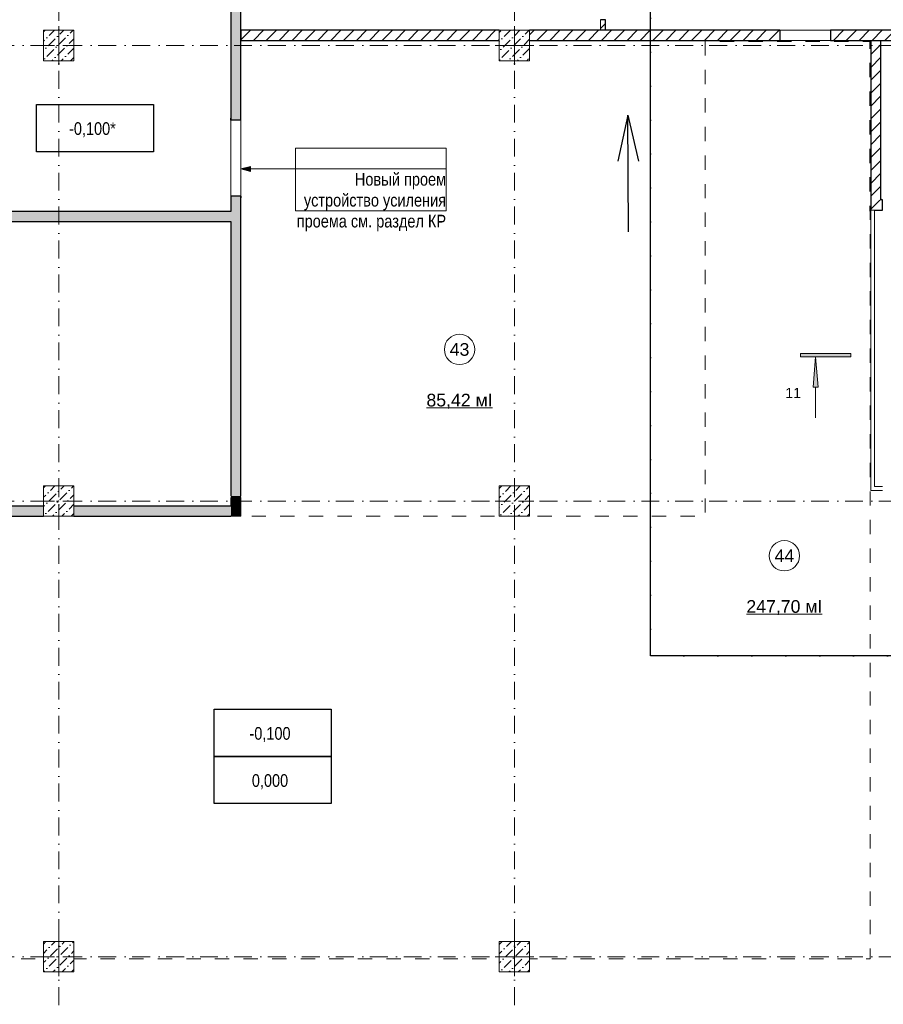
# Model space of a CAD drawing. Header units: millimetres. Extents: x -2890 to 117730, y -526 to 88572.
# Tile 10 of 65: x 13316 to 30371, y 52357 to 71806. Entities that reach past the tile are written whole.
import ezdxf

# ---------------------------------------------------------------- set-up
doc = ezdxf.new("R2010")
doc.units = ezdxf.units.MM
doc.header["$MEASUREMENT"] = 0
doc.set_wipeout_variables(frame=1)
for name, pattern in [('Wipeout_Contour', [1000, 0, -1000]), ('короткая штриховая', [2.822222, 1.411111, -1.411111]), ('Штриховая', [564.444447, 282.222223, -282.222223]), ('Штрихпунктирная', [6.702778, 3.527778, -1.763889, 0, -1.411111])]:
    doc.linetypes.add(name, pattern=pattern)
for name, color, linetype in [('2D - Кладочный', 7, 'Continuous'), ('ВК_К1', 34, 'Continuous'), ('Конструктив - Колонны', 7, 'Continuous'), ('Конструктив - Стены блок 100 нов', 7, 'Continuous'), ('Конструктив - Стены Блок 200 нов', 7, 'Continuous'), ('Конструктив - Стены Внутр сущ.', 7, 'Continuous'), ('Маркер - Разрез бассейнов для макетов', 7, 'Continuous'), ('Элемент Модели - Зона', 7, 'Continuous'), ('Элемент Модели - Оси', 7, 'Continuous')]:
    doc.layers.add(name, color=color, linetype=linetype)
doc.styles.add('СГЕНЕРИР_СТИЛЬ_1', font='ARIALN.TTF')
doc.styles.add('СГЕНЕРИР_СТИЛЬ_4', font='arial.ttf')
doc.styles.add('СГЕНЕРИР_СТИЛЬ_5', font='arial.ttf')
pattern_1 = [(45, (-30913.89, 8295.99), (-127.2792, 127.2792), [])]
pattern_2 = [(45, (-30913.9, 8296), (-183.84776, 183.84776), [195, -65, 0, -65]), (45, (-30890.9, 8502.82), (-183.84776, 183.84776), [195, -65, 0, -65])]

msp = doc.modelspace()

# ---------------------------------------------------------------- hatches: boundary and pattern name
at = {"layer": '2D - Кладочный', "linetype": 'Continuous', "lineweight": 15, "ltscale": 100}
msp.add_hatch(color=7, dxfattribs=at).paths.add_polyline_path([(17686.1, 68856.9), (17872.7, 68806.9), (17872.7, 68906.9)])
at = {"layer": 'Конструктив - Стены Внутр сущ.', "linetype": 'Continuous', "lineweight": 15, "ltscale": 100}
for points in [[(17486.1, 77271), (17486.1, 69821.2), (17686.1, 69821.2), (17686.1, 77271)], [(17486.1, 62396), (17686.1, 62396), (17686.1, 68321.2), (17486.1, 68321.2)], [(17486.1, 68018.9), (5196.1, 68018.9), (5196.1, 67818.9), (17486.1, 67818.9)], [(17486.1, 62366), (17686.1, 62366), (17686.1, 62396), (17486.1, 62396)], [(17686.1, 62196), (17686.1, 62366), (17486.1, 62366), (17486.1, 62196)], [(13786.1, 62196), (5836.1, 62196), (5836.1, 61996), (13786.1, 61996)], [(14386.1, 62196), (14386.1, 61996), (17486.1, 61996), (17486.1, 62196)], [(17486.1, 62196), (17486.1, 61996), (17686.1, 61996)], [(17686.1, 62196), (17486.1, 62196), (17686.1, 61996)]]:
    msp.add_hatch(color=7, dxfattribs=at).paths.add_polyline_path(points)
at = {"layer": 'Маркер - Разрез бассейнов для макетов', "linetype": 'Continuous', "lineweight": 5, "ltscale": 100}
for points in [[(28732.9, 65214.8), (28732.9, 65144.8), (29732.9, 65144.8), (29732.9, 65214.8)], [(29032.9, 65144.8), (28982.9, 64544.8), (29082.9, 64544.8)]]:
    msp.add_hatch(color=7, dxfattribs=at).paths.add_polyline_path(points)

# ---------------------------------------------------------------- linework, layer by layer
at = {"layer": '2D - Кладочный', "color": 7, "linetype": 'Continuous', "lineweight": 15, "ltscale": 100}
for p, q in [((21736.1, 69268.7), (18759.6, 69268.7)), ((18759.6, 69268.7), (18759.6, 68033.4)), ((21736.1, 68033.4), (21736.1, 69268.7)), ((17686.1, 68856.9), (17872.7, 68906.9)), ((17686.1, 68856.9), (17872.7, 68806.9)), ((17872.7, 68906.9), (17872.7, 68806.9)), ((17872.7, 68856.9), (18541.9, 68856.9)), ((18541.9, 68856.9), (18759.6, 68856.9)), ((18759.6, 68856.9), (21736.1, 68856.9)), ((18759.6, 68033.4), (21736.1, 68033.4))]:
    msp.add_line(p, q, dxfattribs=at)
at = {"layer": '2D - Кладочный', "color": 1, "linetype": 'Continuous', "lineweight": 30, "ltscale": 100, "flags": 128}
for points in [[(13648.2, 70129.7), (15959.4, 70129.7), (15959.4, 69198.1), (13648.2, 69198.1)], [(17155, 57254.9), (19466.2, 57254.9), (19466.2, 56323.3), (17155, 56323.3)]]:
    msp.add_lwpolyline(points, close=True, dxfattribs=at)
at = {"layer": '2D - Кладочный', "color": 7, "linetype": 'Continuous', "lineweight": 30, "ltscale": 100, "flags": 128}
msp.add_lwpolyline([(17155, 58186.5), (19466.2, 58186.5), (19466.2, 57254.9), (17155, 57254.9)], close=True, dxfattribs=at)
at = {"layer": 'ВК_К1', "ltscale": 100}
for p, q in [((25327.9, 69920.2), (25128.6, 69011.8)), ((25335.9, 67617.5), (25327.9, 69920.2)), ((25327.9, 69920.2), (25533.5, 69013.2))]:
    msp.add_line(p, q, dxfattribs=at)
at = {"layer": 'Конструктив - Стены Внутр сущ.', "color": 7, "linetype": 'Continuous', "lineweight": 30, "ltscale": 100}
for p, q in [((17486.1, 69821.2), (17486.1, 69858.2)), ((17571.1, 69821.2), (17486.1, 69821.2)), ((17686.1, 69821.2), (17571.1, 69821.2)), ((17686.1, 69821.2), (17686.1, 69858.2)), ((17486.1, 68321.2), (17486.1, 68284.2)), ((17571.1, 68321.2), (17486.1, 68321.2)), ((17686.1, 68321.2), (17571.1, 68321.2)), ((17686.1, 68321.2), (17686.1, 68284.2))]:
    msp.add_line(p, q, dxfattribs=at)
at = {"layer": 'Конструктив - Стены Внутр сущ.', "color": 7, "linetype": 'Continuous', "lineweight": 15, "ltscale": 100}
for p, q in [((17486.1, 69821.2), (17486.1, 68321.2)), ((17686.1, 68321.2), (17686.1, 69821.2))]:
    msp.add_line(p, q, dxfattribs=at)
at = {"layer": 'Конструктив - Стены Внутр сущ.', "color": 7, "linetype": 'Continuous', "lineweight": 30, "ltscale": 100, "flags": 128}
for points in [[(17686.1, 69821.2), (17686.1, 77271)], [(17486.1, 75695.5), (17486.1, 69821.2)], [(17486.1, 68321.2), (17486.1, 68018.9)], [(17686.1, 62396), (17686.1, 68321.2)], [(17486.1, 68018.9), (5196.1, 68018.9)], [(5196.1, 67818.9), (17486.1, 67818.9)], [(17486.1, 67818.9), (17486.1, 62396)], [(17486.1, 62366), (17486.1, 62196)], [(17686.1, 61996), (17686.1, 62366)], [(13786.1, 62196), (5836.1, 62196)], [(17486.1, 62196), (14386.1, 62196)], [(5836.1, 61996), (13786.1, 61996)], [(14386.1, 61996), (17486.1, 61996)], [(17686.1, 61996), (17486.1, 61996)]]:
    msp.add_lwpolyline(points, dxfattribs=at)
at = {"layer": 'Маркер - Разрез бассейнов для макетов', "color": 7, "linetype": 'Continuous', "lineweight": 5, "ltscale": 100}
for p, q in [((28732.9, 65214.8), (28732.9, 65144.8)), ((29732.9, 65214.8), (28732.9, 65214.8)), ((29732.9, 65144.8), (29732.9, 65214.8)), ((28732.9, 65144.8), (29732.9, 65144.8)), ((29032.9, 64544.8), (29032.9, 63944.8))]:
    msp.add_line(p, q, dxfattribs=at)
at = {"layer": 'Маркер - Разрез бассейнов для макетов', "color": 7, "linetype": 'Continuous', "lineweight": 5, "ltscale": 100, "flags": 128}
msp.add_lwpolyline([(29032.9, 65144.8), (28982.9, 64544.8), (29082.9, 64544.8)], close=True, dxfattribs=at)
at = {"layer": 'Элемент Модели - Зона', "color": 7, "linetype": 'Continuous', "lineweight": 0, "ltscale": 100}
for p, q in [((21352.1, 64139.3), (22652.7, 64139.3)), ((27672.5, 60063.1), (29162.8, 60063.1))]:
    msp.add_line(p, q, dxfattribs=at)
at = {"layer": 'Элемент Модели - Зона', "color": 7, "linetype": 'Continuous', "lineweight": 0, "ltscale": 100, "flags": 128}
for points in [[(22302.4, 65292.9, 1), (21702.4, 65292.9, 1)], [(28717.7, 61216.7, 1), (28117.7, 61216.7, 1)]]:
    msp.add_lwpolyline(points, format="xyb", close=True, dxfattribs=at)

# ---------------------------------------------------------------- texts
at = {"layer": '2D - Кладочный', "color": 1, "linetype": 'Continuous', "lineweight": 30, "ltscale": 100, "char_height": 250, "attachment_point": 5, "style": 'СГЕНЕРИР_СТИЛЬ_1'}
for s, insert in [('\\A1;-0,100*', (14752, 69631.9)), ('\\A1;0,000', (18258.8, 56753.9))]:
    msp.add_mtext(s, dxfattribs=dict(at, insert=insert))
at = {"layer": '2D - Кладочный', "color": 7, "linetype": 'Continuous', "lineweight": 0, "ltscale": 100, "insert": (21736.1, 68778.7), "char_height": 250, "attachment_point": 3, "line_spacing_factor": 0.99174, "style": 'СГЕНЕРИР_СТИЛЬ_1'}
msp.add_mtext('\\A1;Новый проем\\Pустройство усиления \\Pпроема см. раздел КР', dxfattribs=at)
at = {"layer": '2D - Кладочный', "color": 7, "linetype": 'Continuous', "lineweight": 15, "ltscale": 100, "insert": (18258.8, 57685.5), "char_height": 250, "attachment_point": 5, "style": 'СГЕНЕРИР_СТИЛЬ_1'}
msp.add_mtext('\\A1;-0,100', dxfattribs=at)
at = {"layer": 'Маркер - Разрез бассейнов для макетов', "color": 7, "linetype": 'Continuous', "lineweight": 0, "ltscale": 100, "insert": (28591.2, 64534), "char_height": 200, "attachment_point": 2, "style": 'СГЕНЕРИР_СТИЛЬ_5'}
msp.add_mtext('\\A1;\\pt0;11', dxfattribs=at)
at = {"layer": 'Элемент Модели - Зона', "color": 7, "linetype": 'Continuous', "lineweight": 0, "ltscale": 100, "char_height": 250, "attachment_point": 5, "style": 'СГЕНЕРИР_СТИЛЬ_4'}
for s, insert in [('\\A1;43', (22002.4, 65290.7)), ('\\A1;85,42 мІ', (22002.4, 64268.6)), ('\\A1;44', (28417.7, 61216.7)), ('\\A1;247,70 мІ', (28417.7, 60192.5))]:
    msp.add_mtext(s, dxfattribs=dict(at, insert=insert))

# ---------------------------------------------------------------- wipeouts: each hides what was drawn before it
at = {"color": 254, "linetype": 'Wipeout_Contour', "lineweight": 0, "ltscale": 100}
for points, layer in [([(13786.1, 70996), (14386.1, 70996), (14386.1, 71596), (13786.1, 71596)], 'Конструктив - Колонны'), ([(13786.1, 52996), (14386.1, 52996), (14386.1, 53596), (13786.1, 53596)], 'Конструктив - Колонны'), ([(22786.1, 52996), (23386.1, 52996), (23386.1, 53596), (22786.1, 53596)], 'Конструктив - Колонны'), ([(30198.6, 62583.5), (30123.6, 62508.5), (30198.6, 62508.5)], 'Конструктив - Стены блок 100 нов'), ([(23386.1, 71596), (23386.1, 71396), (28325.9, 71396), (28325.9, 71596)], 'Конструктив - Стены Блок 200 нов'), ([(30125.6, 68246), (30125.6, 68046), (30325.6, 68246)], 'Конструктив - Стены Блок 200 нов')]:
    msp.add_wipeout(points, dxfattribs=at).dxf.layer = layer

# ---------------------------------------------------------------- next in the draw order: hatches: boundary and pattern name
at = {"layer": 'Конструктив - Колонны', "linetype": 'Continuous', "lineweight": 15, "ltscale": 100}
h = msp.add_hatch(dxfattribs=at)
h.set_pattern_fill('БЕТОН_01_0006', scale=100, style=0, pattern_type=2)
h.set_pattern_definition(pattern_2)
h.paths.add_polyline_path([(13786.1, 70996), (14386.1, 70996), (14386.1, 71596), (13786.1, 71596)])
h = msp.add_hatch(dxfattribs=at)
h.set_pattern_fill('БЕТОН_01_0006', scale=100, style=0, pattern_type=2)
h.set_pattern_definition(pattern_2)
h.paths.add_polyline_path([(13786.1, 52996), (14386.1, 52996), (14386.1, 53596), (13786.1, 53596)])
h = msp.add_hatch(dxfattribs=at)
h.set_pattern_fill('БЕТОН_01_0006', scale=100, style=0, pattern_type=2)
h.set_pattern_definition(pattern_2)
h.paths.add_polyline_path([(22786.1, 52996), (23386.1, 52996), (23386.1, 53596), (22786.1, 53596)])
at = {"layer": 'Конструктив - Стены Блок 200 нов', "linetype": 'Continuous', "lineweight": 5, "ltscale": 100}
h = msp.add_hatch(dxfattribs=at)
h.set_pattern_fill('БЛОКИ_БЕТОННЫЕ_ЭФФЕКТИВН_7F', scale=100, style=0, pattern_type=2)
h.set_pattern_definition(pattern_1)
h.paths.add_polyline_path([(23386.1, 71596), (23386.1, 71396), (28325.9, 71396), (28325.9, 71596)])
h = msp.add_hatch(dxfattribs=at)
h.set_pattern_fill('БЛОКИ_БЕТОННЫЕ_ЭФФЕКТИВН_7F', scale=100, style=0, pattern_type=2)
h.set_pattern_definition(pattern_1)
h.paths.add_polyline_path([(30125.6, 68246), (30125.6, 68046), (30325.6, 68246)])

# ---------------------------------------------------------------- next in the draw order: linework, layer by layer
at = {"layer": 'Конструктив - Колонны', "color": 7, "linetype": 'Continuous', "lineweight": 0, "ltscale": 100}
for p, q in [((14086.1, 71376), (14086.1, 71676)), ((14006.1, 71296), (13706.1, 71296)), ((14086.1, 71216), (14086.1, 70916)), ((14166.1, 71296), (14466.1, 71296)), ((14086.1, 53376), (14086.1, 53676)), ((23086.1, 53376), (23086.1, 53676)), ((14006.1, 53296), (13706.1, 53296)), ((14166.1, 53296), (14466.1, 53296)), ((23006.1, 53296), (22706.1, 53296)), ((23166.1, 53296), (23466.1, 53296)), ((14086.1, 53216), (14086.1, 52916)), ((23086.1, 53216), (23086.1, 52916))]:
    msp.add_line(p, q, dxfattribs=at)
at = {"layer": 'Конструктив - Колонны', "color": 7, "linetype": 'Continuous', "lineweight": 15, "ltscale": 100, "flags": 128}
for points in [[(13786.1, 70996), (14386.1, 70996), (14386.1, 71596), (13786.1, 71596)], [(13786.1, 52996), (14386.1, 52996), (14386.1, 53596), (13786.1, 53596)], [(22786.1, 52996), (23386.1, 52996), (23386.1, 53596), (22786.1, 53596)]]:
    msp.add_lwpolyline(points, close=True, dxfattribs=at)
at = {"layer": 'Конструктив - Колонны', "color": 7, "linetype": 'Continuous', "lineweight": 0, "ltscale": 100}
for p in [(14086.1, 71296), (14086.1, 53296), (23086.1, 53296)]:
    msp.add_point(p, dxfattribs=at)
at = {"layer": 'Конструктив - Стены Блок 200 нов', "color": 7, "linetype": 'Continuous', "lineweight": 30, "ltscale": 100}
for p, q in [((28325.9, 71596), (23386.1, 71596)), ((28325.9, 71596), (28325.9, 71501)), ((23386.1, 71396), (28325.9, 71396)), ((28325.9, 71501), (28325.9, 71396))]:
    msp.add_line(p, q, dxfattribs=at)
at = {"layer": 'Элемент Модели - Оси', "color": 7, "linetype": 'Штрихпунктирная', "lineweight": 15, "ltscale": 100}
msp.add_line((3470.8, 53296), (114954, 53296), dxfattribs=at)

# ---------------------------------------------------------------- next in the draw order: wipeouts: each hides what was drawn before it
at = {"color": 254, "linetype": 'Wipeout_Contour', "lineweight": 0, "ltscale": 100}
for points, layer in [([(13786.1, 61996), (14386.1, 61996), (14386.1, 62596), (13786.1, 62596)], 'Конструктив - Колонны'), ([(17686.1, 71596), (17686.1, 71396), (22786.1, 71396), (22786.1, 71596)], 'Конструктив - Стены Блок 200 нов')]:
    msp.add_wipeout(points, dxfattribs=at).dxf.layer = layer

# ---------------------------------------------------------------- next in the draw order: hatches: boundary and pattern name
at = {"layer": 'Конструктив - Колонны', "linetype": 'Continuous', "lineweight": 15, "ltscale": 100}
h = msp.add_hatch(dxfattribs=at)
h.set_pattern_fill('БЕТОН_01_0006', scale=100, style=0, pattern_type=2)
h.set_pattern_definition(pattern_2)
h.paths.add_polyline_path([(13786.1, 61996), (14386.1, 61996), (14386.1, 62596), (13786.1, 62596)])
at = {"layer": 'Конструктив - Стены Блок 200 нов', "linetype": 'Continuous', "lineweight": 5, "ltscale": 100}
h = msp.add_hatch(dxfattribs=at)
h.set_pattern_fill('БЛОКИ_БЕТОННЫЕ_ЭФФЕКТИВН_7F', scale=100, style=0, pattern_type=2)
h.set_pattern_definition(pattern_1)
h.paths.add_polyline_path([(17686.1, 71596), (17686.1, 71396), (22786.1, 71396), (22786.1, 71596)])

# ---------------------------------------------------------------- next in the draw order: linework, layer by layer
at = {"layer": 'Конструктив - Колонны', "color": 7, "linetype": 'Continuous', "lineweight": 0, "ltscale": 100}
for p, q in [((14086.1, 62376), (14086.1, 62676)), ((14006.1, 62296), (13706.1, 62296)), ((14166.1, 62296), (14466.1, 62296)), ((14086.1, 62216), (14086.1, 61916))]:
    msp.add_line(p, q, dxfattribs=at)
at = {"layer": 'Конструктив - Колонны', "color": 7, "linetype": 'Continuous', "lineweight": 15, "ltscale": 100, "flags": 128}
msp.add_lwpolyline([(13786.1, 61996), (14386.1, 61996), (14386.1, 62596), (13786.1, 62596)], close=True, dxfattribs=at)
at = {"layer": 'Конструктив - Колонны', "color": 7, "linetype": 'Continuous', "lineweight": 0, "ltscale": 100}
msp.add_point((14086.1, 62296), dxfattribs=at)
at = {"layer": 'Конструктив - Стены Блок 200 нов', "color": 7, "linetype": 'Continuous', "lineweight": 30, "ltscale": 100}
for p, q in [((22786.1, 71596), (17686.1, 71596)), ((17686.1, 71396), (22786.1, 71396))]:
    msp.add_line(p, q, dxfattribs=at)
at = {"layer": 'Конструктив - Стены Блок 200 нов', "color": 7, "linetype": 'Continuous', "lineweight": 30, "ltscale": 100, "flags": 128}
msp.add_lwpolyline([(17686.1, 71596), (17686.1, 71396)], dxfattribs=at)
at = {"layer": 'Элемент Модели - Оси', "color": 7, "linetype": 'Штрихпунктирная', "lineweight": 15, "ltscale": 100}
for p, q in [((14086.1, 82191.7), (14086.1, 15620.8)), ((3470.8, 62296), (114954, 62296))]:
    msp.add_line(p, q, dxfattribs=at)

# ---------------------------------------------------------------- next in the draw order: wipeouts: each hides what was drawn before it
at = {"color": 254, "linetype": 'Wipeout_Contour', "lineweight": 0, "ltscale": 100}
for points, layer in [([(24786.1, 71596), (24886.1, 71596), (24886.1, 71805.9), (24786.1, 71805.9)], 'Конструктив - Стены блок 100 нов'), ([(30325.6, 68246), (30125.6, 68046), (30325.6, 68046)], 'Конструктив - Стены Блок 200 нов')]:
    msp.add_wipeout(points, dxfattribs=at).dxf.layer = layer

# ---------------------------------------------------------------- next in the draw order: hatches: boundary and pattern name
at = {"layer": 'Конструктив - Стены блок 100 нов', "linetype": 'Continuous', "lineweight": 5, "ltscale": 100}
h = msp.add_hatch(dxfattribs=at)
h.set_pattern_fill('БЛОКИ_БЕТОННЫЕ_ЭФФЕКТИВН_7F', scale=100, style=0, pattern_type=2)
h.set_pattern_definition(pattern_1)
h.paths.add_polyline_path([(24786.1, 71596), (24886.1, 71596), (24886.1, 71805.9), (24786.1, 71805.9)])
at = {"layer": 'Конструктив - Стены Блок 200 нов', "linetype": 'Continuous', "lineweight": 5, "ltscale": 100}
h = msp.add_hatch(dxfattribs=at)
h.set_pattern_fill('БЛОКИ_БЕТОННЫЕ_ЭФФЕКТИВН_7F', scale=100, style=0, pattern_type=2)
h.set_pattern_definition(pattern_1)
h.paths.add_polyline_path([(30325.6, 68246), (30125.6, 68046), (30325.6, 68046)])

# ---------------------------------------------------------------- next in the draw order: linework, layer by layer
at = {"layer": 'Конструктив - Стены блок 100 нов', "color": 7, "linetype": 'Continuous', "lineweight": 5, "ltscale": 100}
msp.add_line((24786.1, 71805.9), (24786.1, 71768.9), dxfattribs=at)
at = {"layer": 'Конструктив - Стены блок 100 нов', "color": 7, "linetype": 'Continuous', "lineweight": 30, "ltscale": 100}
for p, q in [((24886.1, 71805.9), (24786.1, 71805.9)), ((24886.1, 71596), (24886.1, 71805.9))]:
    msp.add_line(p, q, dxfattribs=at)
at = {"layer": 'Конструктив - Стены блок 100 нов', "color": 7, "linetype": 'Continuous', "lineweight": 5, "ltscale": 100, "flags": 128}
msp.add_lwpolyline([(24786.1, 71805.9), (24786.1, 71596)], dxfattribs=at)
at = {"layer": 'Конструктив - Стены блок 100 нов', "color": 7, "linetype": 'Continuous', "lineweight": 30, "ltscale": 100, "flags": 128}
msp.add_lwpolyline([(24886.1, 71596), (24786.1, 71596)], dxfattribs=at)
at = {"layer": 'Конструктив - Стены Блок 200 нов', "color": 7, "linetype": 'Continuous', "lineweight": 30, "ltscale": 100}
msp.add_line((30125.6, 68246), (30125.6, 68046), dxfattribs=at)

# ---------------------------------------------------------------- next in the draw order: wipeouts: each hides what was drawn before it
at = {"color": 254, "linetype": 'Wipeout_Contour', "lineweight": 0, "ltscale": 100}
msp.add_wipeout([(22786.1, 70996), (23386.1, 70996), (23386.1, 71596), (22786.1, 71596)], dxfattribs=at).dxf.layer = 'Конструктив - Колонны'

# ---------------------------------------------------------------- next in the draw order: hatches: boundary and pattern name
at = {"layer": 'Конструктив - Колонны', "linetype": 'Continuous', "lineweight": 15, "ltscale": 100}
h = msp.add_hatch(dxfattribs=at)
h.set_pattern_fill('БЕТОН_01_0006', scale=100, style=0, pattern_type=2)
h.set_pattern_definition(pattern_2)
h.paths.add_polyline_path([(22786.1, 70996), (23386.1, 70996), (23386.1, 71596), (22786.1, 71596)])

# ---------------------------------------------------------------- next in the draw order: linework, layer by layer
at = {"layer": '2D - Кладочный', "color": 7, "linetype": 'короткая штриховая', "lineweight": 15, "ltscale": 100}
msp.add_line((23386.1, 71596), (23978.4, 71596), dxfattribs=at)
at = {"layer": 'Конструктив - Колонны', "color": 7, "linetype": 'Continuous', "lineweight": 0, "ltscale": 100}
for p, q in [((23086.1, 71376), (23086.1, 71676)), ((23006.1, 71296), (22706.1, 71296)), ((23086.1, 71216), (23086.1, 70916)), ((23166.1, 71296), (23466.1, 71296))]:
    msp.add_line(p, q, dxfattribs=at)
at = {"layer": 'Конструктив - Колонны', "color": 7, "linetype": 'Continuous', "lineweight": 15, "ltscale": 100, "flags": 128}
msp.add_lwpolyline([(22786.1, 70996), (23386.1, 70996), (23386.1, 71596), (22786.1, 71596)], close=True, dxfattribs=at)
at = {"layer": 'Конструктив - Колонны', "color": 7, "linetype": 'Continuous', "lineweight": 0, "ltscale": 100}
msp.add_point((23086.1, 71296), dxfattribs=at)
at = {"layer": 'Элемент Модели - Оси', "color": 7, "linetype": 'Штрихпунктирная', "lineweight": 15, "ltscale": 100}
msp.add_line((23086.1, 82191.7), (23086.1, 15620.8), dxfattribs=at)

# ---------------------------------------------------------------- next in the draw order: wipeouts: each hides what was drawn before it
at = {"color": 254, "linetype": 'Wipeout_Contour', "lineweight": 0, "ltscale": 100}
msp.add_wipeout([(30325.6, 68046), (30356.1, 68046), (30356.1, 68246), (30325.6, 68246)], dxfattribs=at).dxf.layer = 'Конструктив - Стены Блок 200 нов'

# ---------------------------------------------------------------- next in the draw order: hatches: boundary and pattern name
at = {"layer": 'Конструктив - Стены Блок 200 нов', "linetype": 'Continuous', "lineweight": 5, "ltscale": 100}
h = msp.add_hatch(dxfattribs=at)
h.set_pattern_fill('БЛОКИ_БЕТОННЫЕ_ЭФФЕКТИВН_7F', scale=100, style=0, pattern_type=2)
h.set_pattern_definition(pattern_1)
h.paths.add_polyline_path([(30325.6, 68046), (30356.1, 68046), (30356.1, 68246), (30325.6, 68246)])

# ---------------------------------------------------------------- next in the draw order: linework, layer by layer
at = {"layer": 'Конструктив - Стены Блок 200 нов', "color": 7, "linetype": 'Continuous', "lineweight": 30, "ltscale": 100}
for p, q in [((30325.6, 68266), (30325.6, 68246)), ((30356.1, 68246), (30325.6, 68246)), ((30356.1, 68046), (30356.1, 68246)), ((30125.6, 68046), (30325.6, 68046)), ((30325.6, 68046), (30356.1, 68046))]:
    msp.add_line(p, q, dxfattribs=at)

# ---------------------------------------------------------------- next in the draw order: wipeouts: each hides what was drawn before it
at = {"color": 254, "linetype": 'Wipeout_Contour', "lineweight": 0, "ltscale": 100}
msp.add_wipeout([(22786.1, 61996), (23386.1, 61996), (23386.1, 62596), (22786.1, 62596)], dxfattribs=at).dxf.layer = 'Конструктив - Колонны'

# ---------------------------------------------------------------- next in the draw order: hatches: boundary and pattern name
at = {"layer": 'Конструктив - Колонны', "linetype": 'Continuous', "lineweight": 15, "ltscale": 100}
h = msp.add_hatch(dxfattribs=at)
h.set_pattern_fill('БЕТОН_01_0006', scale=100, style=0, pattern_type=2)
h.set_pattern_definition(pattern_2)
h.paths.add_polyline_path([(22786.1, 61996), (23386.1, 61996), (23386.1, 62596), (22786.1, 62596)])

# ---------------------------------------------------------------- next in the draw order: linework, layer by layer
at = {"layer": 'Конструктив - Колонны', "color": 7, "linetype": 'Continuous', "lineweight": 0, "ltscale": 100}
for p, q in [((23086.1, 62376), (23086.1, 62676)), ((23006.1, 62296), (22706.1, 62296)), ((23166.1, 62296), (23466.1, 62296)), ((23086.1, 62216), (23086.1, 61916))]:
    msp.add_line(p, q, dxfattribs=at)
at = {"layer": 'Конструктив - Колонны', "color": 7, "linetype": 'Continuous', "lineweight": 15, "ltscale": 100, "flags": 128}
msp.add_lwpolyline([(22786.1, 61996), (23386.1, 61996), (23386.1, 62596), (22786.1, 62596)], close=True, dxfattribs=at)
at = {"layer": 'Конструктив - Колонны', "color": 7, "linetype": 'Continuous', "lineweight": 0, "ltscale": 100}
msp.add_point((23086.1, 62296), dxfattribs=at)

# ---------------------------------------------------------------- next in the draw order: wipeouts: each hides what was drawn before it
at = {"color": 254, "linetype": 'Wipeout_Contour', "lineweight": 0, "ltscale": 100}
msp.add_wipeout([(30325.6, 68246), (30325.6, 71396), (30125.6, 71396), (30125.6, 68246)], dxfattribs=at).dxf.layer = 'Конструктив - Стены Блок 200 нов'

# ---------------------------------------------------------------- next in the draw order: hatches: boundary and pattern name
at = {"layer": 'Конструктив - Стены Блок 200 нов', "linetype": 'Continuous', "lineweight": 5, "ltscale": 100}
h = msp.add_hatch(dxfattribs=at)
h.set_pattern_fill('БЛОКИ_БЕТОННЫЕ_ЭФФЕКТИВН_7F', scale=100, style=0, pattern_type=2)
h.set_pattern_definition(pattern_1)
h.paths.add_polyline_path([(30325.6, 68246), (30325.6, 71396), (30125.6, 71396), (30125.6, 68246)])

# ---------------------------------------------------------------- next in the draw order: linework, layer by layer
at = {"layer": 'Конструктив - Стены Блок 200 нов', "color": 7, "linetype": 'Continuous', "lineweight": 30, "ltscale": 100}
for p, q in [((30125.6, 71396), (30125.6, 68246)), ((30325.6, 68266), (30325.6, 71396)), ((30325.6, 68266), (30325.6, 68246)), ((30125.6, 68246), (30125.6, 68046))]:
    msp.add_line(p, q, dxfattribs=at)
at = {"layer": 'Конструктив - Стены Блок 200 нов', "color": 7, "linetype": 'Continuous', "lineweight": 30, "ltscale": 100, "flags": 128}
msp.add_lwpolyline([(30125.6, 71396), (30325.6, 71396)], dxfattribs=at)
at = {"layer": 'Элемент Модели - Оси', "color": 7, "linetype": 'Штрихпунктирная', "lineweight": 15, "ltscale": 100}
msp.add_line((3470.8, 71296), (114954, 71296), dxfattribs=at)

# ---------------------------------------------------------------- next in the draw order: wipeouts: each hides what was drawn before it
at = {"color": 254, "linetype": 'Wipeout_Contour', "lineweight": 0, "ltscale": 100}
for points, layer in [([(30198.6, 62583.5), (30198.6, 68046), (30123.6, 68046), (30123.6, 62583.5)], 'Конструктив - Стены блок 100 нов'), ([(29325.9, 71396), (31786.1, 71396), (31786.1, 71596), (29325.9, 71596)], 'Конструктив - Стены Блок 200 нов')]:
    msp.add_wipeout(points, dxfattribs=at).dxf.layer = layer

# ---------------------------------------------------------------- next in the draw order: hatches: boundary and pattern name
at = {"layer": 'Конструктив - Стены Блок 200 нов', "linetype": 'Continuous', "lineweight": 5, "ltscale": 100}
h = msp.add_hatch(dxfattribs=at)
h.set_pattern_fill('БЛОКИ_БЕТОННЫЕ_ЭФФЕКТИВН_7F', scale=100, style=0, pattern_type=2)
h.set_pattern_definition(pattern_1)
h.paths.add_polyline_path([(29325.9, 71396), (31786.1, 71396), (31786.1, 71596), (29325.9, 71596)])

# ---------------------------------------------------------------- next in the draw order: linework, layer by layer
at = {"layer": 'Конструктив - Стены блок 100 нов', "color": 7, "linetype": 'Continuous', "lineweight": 15, "ltscale": 100, "flags": 128}
msp.add_lwpolyline([(30123.6, 68046), (30198.6, 68046)], dxfattribs=at)
at = {"layer": 'Конструктив - Стены Блок 200 нов', "color": 7, "linetype": 'Continuous', "lineweight": 15, "ltscale": 100}
for p, q in [((29325.9, 71596), (28325.9, 71596)), ((29325.9, 71596), (28325.9, 71596)), ((29325.9, 71396), (28325.9, 71396)), ((29325.9, 71396), (28325.9, 71396))]:
    msp.add_line(p, q, dxfattribs=at)
at = {"layer": 'Конструктив - Стены Блок 200 нов', "color": 7, "linetype": 'Continuous', "lineweight": 30, "ltscale": 100}
for p, q in [((31786.1, 71596), (29325.9, 71596)), ((29325.9, 71596), (29325.9, 71501)), ((29325.9, 71501), (29325.9, 71396)), ((29325.9, 71396), (31786.1, 71396))]:
    msp.add_line(p, q, dxfattribs=at)

# ---------------------------------------------------------------- next in the draw order: wipeouts: each hides what was drawn before it
at = {"color": 254, "linetype": 'Wipeout_Contour', "lineweight": 0, "ltscale": 100}
msp.add_wipeout([(30123.6, 62583.5), (30123.6, 62508.5), (30198.6, 62583.5)], dxfattribs=at).dxf.layer = 'Конструктив - Стены блок 100 нов'

# ---------------------------------------------------------------- next in the draw order: linework, layer by layer
at = {"layer": 'Конструктив - Стены блок 100 нов', "color": 7, "linetype": 'Continuous', "lineweight": 15, "ltscale": 100}
for p, q in [((30123.6, 68046), (30123.6, 62583.5)), ((30198.6, 62583.5), (30198.6, 68046)), ((30123.6, 62583.5), (30123.6, 62508.5))]:
    msp.add_line(p, q, dxfattribs=at)

# ---------------------------------------------------------------- next in the draw order: wipeouts: each hides what was drawn before it
at = {"color": 254, "linetype": 'Wipeout_Contour', "lineweight": 0, "ltscale": 100}
msp.add_wipeout([(30356.1, 62583.5), (30198.6, 62583.5), (30198.6, 62508.5), (30356.1, 62508.5)], dxfattribs=at).dxf.layer = 'Конструктив - Стены блок 100 нов'

# ---------------------------------------------------------------- next in the draw order: linework, layer by layer
at = {"layer": 'ВК_К1', "ltscale": 100}
msp.add_lwpolyline([(35006.7, 44296), (35006.7, 59239.6), (25774.3, 59239.6), (25774.3, 78901.5), (22681.5, 78901.5), (22686.1, 80146)], dxfattribs=at)
at = {"layer": 'ВК_К1', "linetype": 'Штрихпунктирная', "ltscale": 100}
msp.add_lwpolyline([(35006.7, 44296), (35006.7, 59239.6), (25774.3, 59239.6), (25774.3, 77166.1)], dxfattribs=at)
at = {"layer": 'Конструктив - Стены блок 100 нов', "color": 7, "linetype": 'Continuous', "lineweight": 15, "ltscale": 100}
for p, q in [((30123.6, 62508.5), (30198.6, 62508.5)), ((30356.1, 62583.5), (30198.6, 62583.5)), ((30198.6, 62508.5), (30356.1, 62508.5))]:
    msp.add_line(p, q, dxfattribs=at)
at = {"layer": 'Элемент Модели - Зона', "color": 253, "linetype": 'Штриховая', "lineweight": 15, "flags": 128}
msp.add_lwpolyline([(5196.1, 53453.4), (5196.1, 53253.4), (5236.1, 53253.4), (5236.1, 53596), (5836.1, 53596), (5836.1, 53253.4), (13786.1, 53253.4), (13786.1, 53596), (14386.1, 53596), (14386.1, 53253.4), (22786.1, 53253.4), (22786.1, 53596), (23386.1, 53596), (23386.1, 53253.4), (30111.1, 53253.4), (30111.1, 62508.5), (30111.1, 68026), (30105.6, 68026), (30105.6, 71376), (26855.8, 71376), (26855.8, 61996), (17686.1, 61996), (5196.1, 61996), (5196.1, 61946)], close=True, dxfattribs=at)

doc.saveas('drawing.dxf')
